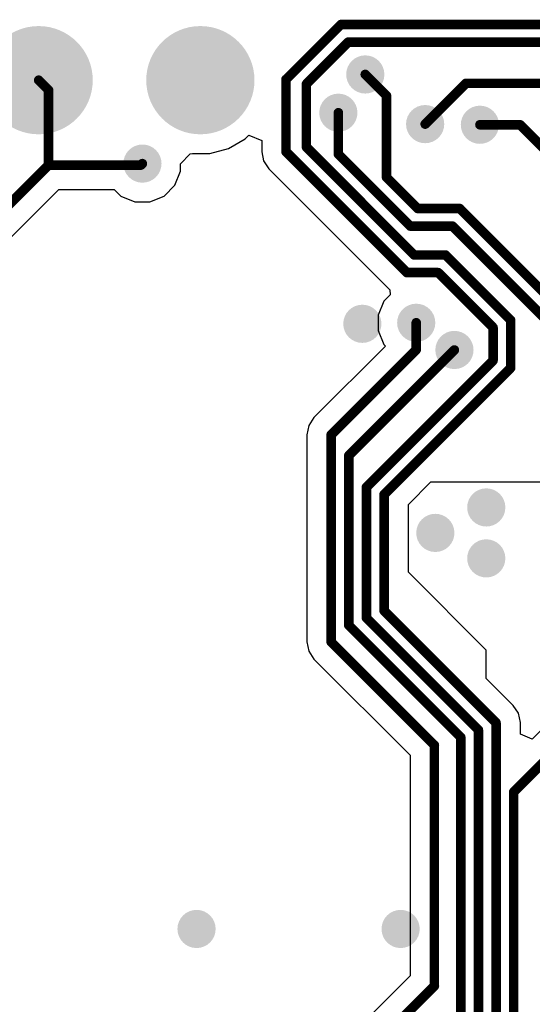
# Model space of a CAD drawing. Header units: inches. Extents: x 0.3 to 40.7, y 0.3 to 25.1.
# Tile 3 of 5: x 21.5 to 29.5, y 9.6 to 25.1. Entities that reach past the tile are written whole.
import ezdxf

# ---------------------------------------------------------------- set-up
doc = ezdxf.new("R2010")
doc.units = ezdxf.units.IN
for name, color, linetype in [('BOTTOM', 5, 'Continuous'), ('Pad Holes', 156, 'Continuous'), ('Via Holes', 16, 'Continuous')]:
    doc.layers.add(name, color=color, linetype=linetype)

# ---------------------------------------------------------------- blocks, each defined once
blk = doc.blocks.new('PIN_HEADER_2_54___VERT__1_4POS_F_________1_3077')
at = {"layer": 'BOTTOM'}
h = blk.add_hatch(color=5, dxfattribs=at)
edge = h.paths.add_edge_path()
edge.add_arc((-3.81, 0), 0.85, 0, 360)
h = blk.add_hatch(color=5, dxfattribs=at)
edge = h.paths.add_edge_path()
edge.add_arc((-1.27, 0), 0.85, 0, 360)
h = blk.add_hatch(color=5, dxfattribs=at)
edge = h.paths.add_edge_path()
edge.add_arc((1.27, 0), 0.85, 0, 360)
h = blk.add_hatch(color=5, dxfattribs=at)
edge = h.paths.add_edge_path()
edge.add_arc((3.81, 0), 0.85, 0, 360)
at = {"layer": 'Pad Holes'}
h = blk.add_hatch(color=7, dxfattribs=at)
edge = h.paths.add_edge_path()
edge.add_arc((-3.81, 0), 0.5, 0, 360)
h = blk.add_hatch(color=7, dxfattribs=at)
edge = h.paths.add_edge_path()
edge.add_arc((-1.27, 0), 0.5, 0, 360)
h = blk.add_hatch(color=7, dxfattribs=at)
edge = h.paths.add_edge_path()
edge.add_arc((1.27, 0), 0.5, 0, 360)
h = blk.add_hatch(color=7, dxfattribs=at)
edge = h.paths.add_edge_path()
edge.add_arc((3.81, 0), 0.5, 0, 360)

msp = doc.modelspace()

# ---------------------------------------------------------------- hatches: boundary and pattern name
at = {"layer": 'BOTTOM'}
h = msp.add_hatch(color=5, dxfattribs=at)
edge = h.paths.add_edge_path()
edge.add_arc((26.9, 24.2), 0.3, 0, 360)
h = msp.add_hatch(color=5, dxfattribs=at)
edge = h.paths.add_edge_path()
edge.add_arc((26.477, 23.599), 0.3, 0, 360)
h = msp.add_hatch(color=5, dxfattribs=at)
edge = h.paths.add_edge_path()
edge.add_arc((27.84, 23.42), 0.3, 0, 360)
h = msp.add_hatch(color=5, dxfattribs=at)
edge = h.paths.add_edge_path()
edge.add_arc((28.7, 23.41), 0.3, 0, 360)
h = msp.add_hatch(color=5, dxfattribs=at)
edge = h.paths.add_edge_path()
edge.add_arc((23.4, 22.8), 0.3, 0, 360)
h = msp.add_hatch(color=5, dxfattribs=at)
edge = h.paths.add_edge_path()
edge.add_arc((26.854, 20.284), 0.3, 0, 360)
h = msp.add_hatch(color=5, dxfattribs=at)
edge = h.paths.add_edge_path()
edge.add_arc((27.7, 20.3), 0.3, 0, 360)
h = msp.add_hatch(color=5, dxfattribs=at)
edge = h.paths.add_edge_path()
edge.add_arc((28.3, 19.873), 0.3, 0, 360)
h = msp.add_hatch(color=5, dxfattribs=at)
edge = h.paths.add_edge_path()
edge.add_arc((28.8, 17.4), 0.3, 0, 360)
h = msp.add_hatch(color=5, dxfattribs=at)
edge = h.paths.add_edge_path()
edge.add_arc((28, 17), 0.3, 0, 360)
h = msp.add_hatch(color=5, dxfattribs=at)
edge = h.paths.add_edge_path()
edge.add_arc((28.8, 16.6), 0.3, 0, 360)
h = msp.add_hatch(color=5, dxfattribs=at)
edge = h.paths.add_edge_path()
edge.add_arc((24.25, 10.78), 0.3, 0, 360)
h = msp.add_hatch(color=5, dxfattribs=at)
edge = h.paths.add_edge_path()
edge.add_arc((27.455, 10.78), 0.3, 0, 360)
at = {"layer": 'Via Holes'}
h = msp.add_hatch(color=7, dxfattribs=at)
edge = h.paths.add_edge_path()
edge.add_arc((26.9, 24.2), 0.15, 0, 360)
h = msp.add_hatch(color=7, dxfattribs=at)
edge = h.paths.add_edge_path()
edge.add_arc((26.477, 23.599), 0.15, 0, 360)
h = msp.add_hatch(color=7, dxfattribs=at)
edge = h.paths.add_edge_path()
edge.add_arc((27.84, 23.42), 0.15, 0, 360)
h = msp.add_hatch(color=7, dxfattribs=at)
edge = h.paths.add_edge_path()
edge.add_arc((28.7, 23.41), 0.15, 0, 360)
h = msp.add_hatch(color=7, dxfattribs=at)
edge = h.paths.add_edge_path()
edge.add_arc((23.4, 22.8), 0.15, 0, 360)
h = msp.add_hatch(color=7, dxfattribs=at)
edge = h.paths.add_edge_path()
edge.add_arc((26.854, 20.284), 0.15, 0, 360)
h = msp.add_hatch(color=7, dxfattribs=at)
edge = h.paths.add_edge_path()
edge.add_arc((27.7, 20.3), 0.15, 0, 360)
h = msp.add_hatch(color=7, dxfattribs=at)
edge = h.paths.add_edge_path()
edge.add_arc((28.3, 19.873), 0.15, 0, 360)
h = msp.add_hatch(color=7, dxfattribs=at)
edge = h.paths.add_edge_path()
edge.add_arc((28.8, 17.4), 0.15, 0, 360)
h = msp.add_hatch(color=7, dxfattribs=at)
edge = h.paths.add_edge_path()
edge.add_arc((28, 17), 0.15, 0, 360)
h = msp.add_hatch(color=7, dxfattribs=at)
edge = h.paths.add_edge_path()
edge.add_arc((28.8, 16.6), 0.15, 0, 360)
h = msp.add_hatch(color=7, dxfattribs=at)
edge = h.paths.add_edge_path()
edge.add_arc((24.25, 10.78), 0.15, 0, 360)
h = msp.add_hatch(color=7, dxfattribs=at)
edge = h.paths.add_edge_path()
edge.add_arc((27.455, 10.78), 0.15, 0, 360)

# ---------------------------------------------------------------- linework, layer by layer
at = {"layer": 'BOTTOM'}
for p, q in [((25.016, 23.19), (25.073, 23.246)), ((25.073, 23.246), (25.273, 23.163)), ((24.754, 23.038), (25.016, 23.19)), ((25.273, 23.163), (25.273, 22.987)), ((24, 22.795), (24.152, 22.953)), ((24.152, 22.953), (24.185, 22.96)), ((24.185, 22.96), (24.461, 22.96)), ((24.461, 22.96), (24.754, 23.038)), ((25.273, 22.987), (25.302, 22.841)), ((24, 22.681), (24, 22.795)), ((25.302, 22.841), (25.385, 22.717)), ((23.909, 22.46), (24, 22.681)), ((25.385, 22.717), (27.283, 20.818)), ((23.74, 22.291), (23.909, 22.46)), ((20.12, 20.43), (22.085, 22.394)), ((22.085, 22.394), (22.957, 22.394)), ((22.957, 22.394), (23.06, 22.291)), ((23.06, 22.291), (23.281, 22.2)), ((23.519, 22.2), (23.74, 22.291)), ((23.281, 22.2), (23.519, 22.2)), ((27.291, 20.74), (27.191, 20.64)), ((27.283, 20.818), (27.291, 20.74)), ((27.191, 20.64), (27.1, 20.419)), ((27.1, 20.419), (27.1, 20.181)), ((27.1, 20.181), (27.191, 19.96)), ((27.191, 19.96), (27.217, 19.935)), ((27.217, 19.935), (26.094, 18.812)), ((26.094, 18.812), (26.011, 18.688)), ((26.011, 18.688), (25.982, 18.541)), ((25.982, 18.541), (25.982, 15.288)), ((27.577, 17.445), (27.932, 17.8)), ((27.932, 17.8), (29.7, 17.8)), ((27.577, 16.383), (27.577, 17.445)), ((28.8, 15.16), (27.577, 16.383)), ((25.982, 15.288), (26.011, 15.142)), ((28.8, 14.715), (28.8, 15.16)), ((26.011, 15.142), (26.094, 15.018)), ((26.094, 15.018), (27.603, 13.509)), ((29.224, 14.291), (28.8, 14.715)), ((29.307, 14.167), (29.224, 14.291)), ((29.336, 14.02), (29.307, 14.167)), ((29.336, 13.838), (29.336, 14.02)), ((29.8, 14.041), (29.521, 13.762)), ((29.521, 13.762), (29.336, 13.838)), ((27.603, 13.509), (27.603, 10.044)), ((27.603, 10.044), (25.459, 7.9))]:
    msp.add_line(p, q, dxfattribs=at)
at = {"layer": 'BOTTOM', "const_width": 0.15}
for points in [[(25.655, 24.122), (26.518, 24.985)], [(26.518, 24.985), (32.446, 24.985)], [(25.975, 24.05), (26.633, 24.708)], [(26.633, 24.708), (31.88, 24.708)], [(21.77, 24.11), (21.926, 23.954)], [(25.655, 22.987), (25.655, 24.122)], [(25.975, 23.059), (25.975, 24.05)], [(26.9, 24.2), (27.233, 23.867)], [(27.84, 23.42), (28.48, 24.06)], [(28.48, 24.06), (30.698, 24.06)], [(21.926, 22.776), (21.926, 23.954)], [(27.233, 22.584), (27.233, 23.867)], [(26.477, 22.948), (26.477, 23.599)], [(28.7, 23.41), (29.33, 23.41)], [(29.33, 23.41), (31.721, 21.02)], [(25.655, 22.987), (27.554, 21.088)], [(25.975, 23.059), (27.668, 21.365)], [(26.477, 22.948), (27.608, 21.818)], [(19.85, 20.7), (21.926, 22.776)], [(21.926, 22.776), (23.376, 22.776)], [(23.376, 22.776), (23.4, 22.8)], [(27.233, 22.584), (27.722, 22.095)], [(27.722, 22.095), (28.383, 22.095)], [(28.383, 22.095), (30.625, 19.853)], [(27.608, 21.818), (28.268, 21.818)], [(28.268, 21.818), (30.348, 19.738)], [(27.668, 21.365), (28.159, 21.365)], [(28.159, 21.365), (29.184, 20.341)], [(27.554, 21.088), (28.045, 21.088)], [(28.045, 21.088), (28.907, 20.226)], [(29.184, 19.592), (29.184, 20.341)], [(27.7, 19.877), (27.7, 20.3)], [(28.907, 19.707), (28.907, 20.226)], [(26.364, 18.541), (27.7, 19.877)], [(26.641, 18.214), (28.3, 19.873)], [(27.195, 17.603), (29.184, 19.592)], [(27.28, 18.08), (28.907, 19.707)], [(26.364, 15.288), (26.364, 18.541)], [(26.641, 15.55), (26.641, 18.214)], [(26.918, 17.718), (27.28, 18.08)], [(26.918, 15.665), (26.918, 17.718)], [(27.195, 15.779), (27.195, 17.603)], [(27.195, 15.779), (28.954, 14.02)], [(26.641, 15.55), (28.4, 13.791)], [(26.918, 15.665), (27.28, 15.303)], [(26.364, 15.288), (27.985, 13.667)], [(27.28, 15.303), (28.677, 13.906)], [(28.954, 8.146), (28.954, 14.02)], [(29.231, 12.931), (30.4, 14.1)], [(28.677, 8.587), (28.677, 13.906)], [(28.4, 9.31), (28.4, 13.791)], [(27.985, 9.885), (27.985, 13.667)], [(29.231, 7.831), (29.231, 12.931)], [(25.4, 7.3), (27.985, 9.885)]]:
    msp.add_lwpolyline(points, dxfattribs=at)
at = {"layer": 'BOTTOM', "const_width": 0.075}
for points in [[(26.481, 24.985, 1), (26.556, 24.985, 1)], [(26.481, 24.985, 1), (26.556, 24.985, 1)], [(26.595, 24.708, 1), (26.67, 24.708, 1)], [(26.595, 24.708, 1), (26.67, 24.708, 1)], [(21.733, 24.11, 1), (21.808, 24.11, 1)], [(25.617, 24.122, 1), (25.692, 24.122, 1)], [(25.617, 24.122, 1), (25.692, 24.122, 1)], [(25.938, 24.05, 1), (26.013, 24.05, 1)], [(25.938, 24.05, 1), (26.013, 24.05, 1)], [(26.862, 24.2, 1), (26.938, 24.2, 1)], [(28.443, 24.06, 1), (28.518, 24.06, 1)], [(28.443, 24.06, 1), (28.518, 24.06, 1)], [(21.889, 23.954, 1), (21.964, 23.954, 1)], [(21.889, 23.954, 1), (21.964, 23.954, 1)], [(27.196, 23.867, 1), (27.271, 23.867, 1)], [(27.196, 23.867, 1), (27.271, 23.867, 1)], [(26.44, 23.599, 1), (26.515, 23.599, 1)], [(27.803, 23.42, 1), (27.878, 23.42, 1)], [(28.663, 23.41, 1), (28.738, 23.41, 1)], [(29.293, 23.41, 1), (29.368, 23.41, 1)], [(29.293, 23.41, 1), (29.368, 23.41, 1)], [(25.617, 22.987, 1), (25.692, 22.987, 1)], [(25.617, 22.987, 1), (25.692, 22.987, 1)], [(25.938, 23.059, 1), (26.013, 23.059, 1)], [(25.938, 23.059, 1), (26.013, 23.059, 1)], [(26.44, 22.948, 1), (26.515, 22.948, 1)], [(26.44, 22.948, 1), (26.515, 22.948, 1)], [(21.889, 22.776, 1), (21.964, 22.776, 1)], [(21.889, 22.776, 1), (21.964, 22.776, 1)], [(21.889, 22.776, 1), (21.964, 22.776, 1)], [(23.339, 22.776, 1), (23.414, 22.776, 1)], [(23.339, 22.776, 1), (23.414, 22.776, 1)], [(23.362, 22.8, 1), (23.437, 22.8, 1)], [(27.196, 22.584, 1), (27.271, 22.584, 1)], [(27.196, 22.584, 1), (27.271, 22.584, 1)], [(27.685, 22.095, 1), (27.76, 22.095, 1)], [(27.685, 22.095, 1), (27.76, 22.095, 1)], [(28.346, 22.095, 1), (28.421, 22.095, 1)], [(28.346, 22.095, 1), (28.421, 22.095, 1)], [(27.57, 21.818, 1), (27.645, 21.818, 1)], [(27.57, 21.818, 1), (27.645, 21.818, 1)], [(28.231, 21.818, 1), (28.306, 21.818, 1)], [(28.231, 21.818, 1), (28.306, 21.818, 1)], [(27.631, 21.365, 1), (27.706, 21.365, 1)], [(27.631, 21.365, 1), (27.706, 21.365, 1)], [(28.122, 21.365, 1), (28.197, 21.365, 1)], [(28.122, 21.365, 1), (28.197, 21.365, 1)], [(27.516, 21.088, 1), (27.591, 21.088, 1)], [(27.516, 21.088, 1), (27.591, 21.088, 1)], [(28.007, 21.088, 1), (28.082, 21.088, 1)], [(28.007, 21.088, 1), (28.082, 21.088, 1)], [(29.146, 20.341, 1), (29.221, 20.341, 1)], [(29.146, 20.341, 1), (29.221, 20.341, 1)], [(27.662, 20.3, 1), (27.738, 20.3, 1)], [(28.869, 20.226, 1), (28.944, 20.226, 1)], [(28.869, 20.226, 1), (28.944, 20.226, 1)], [(27.662, 19.877, 1), (27.738, 19.877, 1)], [(27.662, 19.877, 1), (27.738, 19.877, 1)], [(28.262, 19.873, 1), (28.337, 19.873, 1)], [(28.869, 19.707, 1), (28.944, 19.707, 1)], [(28.869, 19.707, 1), (28.944, 19.707, 1)], [(29.146, 19.592, 1), (29.221, 19.592, 1)], [(29.146, 19.592, 1), (29.221, 19.592, 1)], [(26.326, 18.541, 1), (26.401, 18.541, 1)], [(26.326, 18.541, 1), (26.401, 18.541, 1)], [(26.603, 18.214, 1), (26.678, 18.214, 1)], [(26.603, 18.214, 1), (26.678, 18.214, 1)], [(27.242, 18.08, 1), (27.317, 18.08, 1)], [(27.242, 18.08, 1), (27.317, 18.08, 1)], [(26.88, 17.718, 1), (26.955, 17.718, 1)], [(26.88, 17.718, 1), (26.955, 17.718, 1)], [(27.157, 17.603, 1), (27.232, 17.603, 1)], [(27.157, 17.603, 1), (27.232, 17.603, 1)], [(27.157, 15.779, 1), (27.232, 15.779, 1)], [(27.157, 15.779, 1), (27.232, 15.779, 1)], [(26.603, 15.55, 1), (26.678, 15.55, 1)], [(26.603, 15.55, 1), (26.678, 15.55, 1)], [(26.88, 15.665, 1), (26.955, 15.665, 1)], [(26.88, 15.665, 1), (26.955, 15.665, 1)], [(26.326, 15.288, 1), (26.401, 15.288, 1)], [(26.326, 15.288, 1), (26.401, 15.288, 1)], [(27.242, 15.303, 1), (27.317, 15.303, 1)], [(27.242, 15.303, 1), (27.317, 15.303, 1)], [(28.916, 14.02, 1), (28.991, 14.02, 1)], [(28.916, 14.02, 1), (28.991, 14.02, 1)], [(28.639, 13.906, 1), (28.714, 13.906, 1)], [(28.639, 13.906, 1), (28.714, 13.906, 1)], [(28.362, 13.791, 1), (28.437, 13.791, 1)], [(28.362, 13.791, 1), (28.437, 13.791, 1)], [(27.948, 13.667, 1), (28.023, 13.667, 1)], [(27.948, 13.667, 1), (28.023, 13.667, 1)], [(29.193, 12.931, 1), (29.268, 12.931, 1)], [(29.193, 12.931, 1), (29.268, 12.931, 1)], [(27.948, 9.885, 1), (28.023, 9.885, 1)], [(27.948, 9.885, 1), (28.023, 9.885, 1)]]:
    msp.add_lwpolyline(points, format="xyb", close=True, dxfattribs=at)

# ---------------------------------------------------------------- block references
msp.add_blockref('PIN_HEADER_2_54___VERT__1_4POS_F_________1_3077', (20.5, 24.11))

doc.saveas('drawing.dxf')
